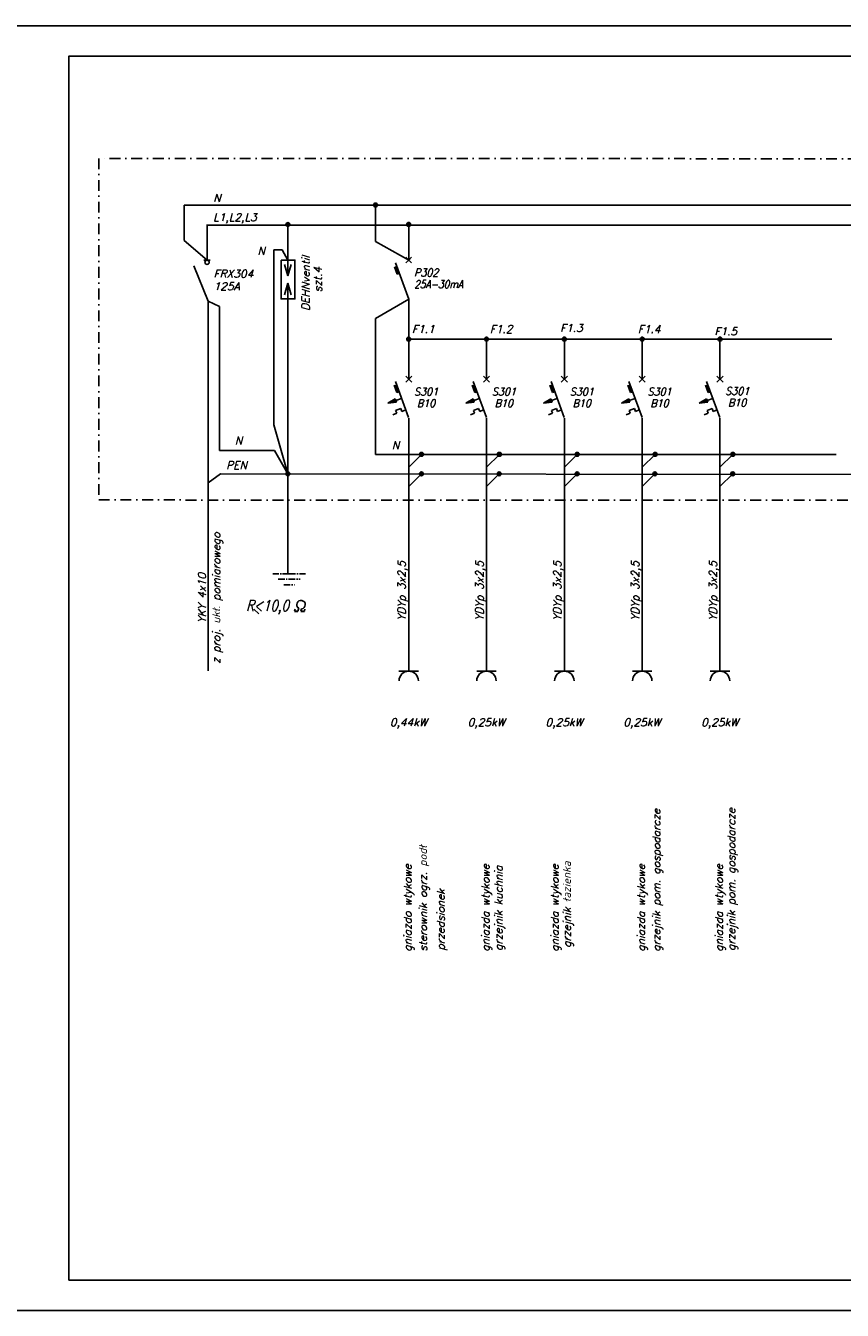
# Model space of a CAD drawing. Header units: inches. Extents: x 65192 to 78842, y -37594 to -36109.
# Tile 60 of 63: x 74692 to 75636, y -37594 to -36109. Entities that reach past the tile are written whole.
import ezdxf
from ezdxf.enums import TextEntityAlignment as Align

# ---------------------------------------------------------------- set-up
doc = ezdxf.new("R2010")
doc.units = ezdxf.units.IN
doc.header["$MEASUREMENT"] = 0
doc.linetypes.add('CENTERX2', pattern=[4, 2.5, -0.5, 0.5, -0.5])
doc.linetypes.add('DASHDOT', pattern=[1, 0.5, -0.25, 0, -0.25])
doc.layers.add('E_TABELKA', color=250, linetype='Continuous')
doc.layers.add('E_uwagi', color=7, linetype='Continuous')
doc.layers.add('instalacje elektryczne', color=1, linetype='Continuous', lineweight=30)
doc.styles.add('OBREB', font='romans.shx', dxfattribs={"width": 0.8, "oblique": 15})
doc.styles.add('romans', font='romans.shx', dxfattribs={"bigfont": 'BIGFONT.SHX'})

msp = doc.modelspace()

# ---------------------------------------------------------------- hatches: boundary and pattern name
at = {"linetype": 'Continuous'}
h = msp.add_hatch(color=7, dxfattribs=at)
edge = h.paths.add_edge_path()
edge.add_arc((75096.7, -36316.1), 2.25, 0, 360)
h = msp.add_hatch(color=7, dxfattribs=at)
edge = h.paths.add_edge_path()
edge.add_arc((74995.4, -36338.7), 2.25, 0, 360)
h = msp.add_hatch(color=7, dxfattribs=at)
edge = h.paths.add_edge_path()
edge.add_arc((75135, -36338.6), 2.25, 0, 360)
h = msp.add_hatch(color=7, dxfattribs=at)
edge = h.paths.add_edge_path()
edge.add_arc((75135, -36471.1), 2.25, 0, 360)
h = msp.add_hatch(color=7, dxfattribs=at)
edge = h.paths.add_edge_path()
edge.add_arc((75224.9, -36471.1), 2.25, 0, 360)
h = msp.add_hatch(color=7, dxfattribs=at)
edge = h.paths.add_edge_path()
edge.add_arc((75314.9, -36471.1), 2.25, 0, 360)
h = msp.add_hatch(color=7, dxfattribs=at)
edge = h.paths.add_edge_path()
edge.add_arc((75404.9, -36471.1), 2.25, 0, 360)
h = msp.add_hatch(color=7, dxfattribs=at)
edge = h.paths.add_edge_path()
edge.add_arc((75494.8, -36471.1), 2.25, 0, 360)
for points in [[(75120.8, -36544.1), (75119.5, -36540.2), (75111, -36545.2)], [(75210.7, -36544.1), (75209.4, -36540.2), (75201, -36545.2)], [(75300.7, -36544.1), (75299.4, -36540.2), (75290.9, -36545.2)], [(75390.7, -36544.1), (75389.4, -36540.2), (75380.9, -36545.2)], [(75480.6, -36544.1), (75479.3, -36540.2), (75470.9, -36545.2)]]:
    msp.add_hatch(color=7, dxfattribs=at).paths.add_polyline_path(points)
h = msp.add_hatch(color=7, dxfattribs=at)
edge = h.paths.add_edge_path()
edge.add_arc((75149.9, -36604.4), 2.25, 0, 360)
h = msp.add_hatch(color=7, dxfattribs=at)
edge = h.paths.add_edge_path()
edge.add_arc((75239.8, -36604.4), 2.25, 0, 360)
h = msp.add_hatch(color=7, dxfattribs=at)
edge = h.paths.add_edge_path()
edge.add_arc((75329.8, -36604.4), 2.25, 0, 360)
h = msp.add_hatch(color=7, dxfattribs=at)
edge = h.paths.add_edge_path()
edge.add_arc((75419.8, -36604.4), 2.25, 0, 360)
h = msp.add_hatch(color=7, dxfattribs=at)
edge = h.paths.add_edge_path()
edge.add_arc((75509.7, -36604.4), 2.25, 0, 360)
h = msp.add_hatch(color=7, dxfattribs=at)
edge = h.paths.add_edge_path()
edge.add_arc((74995.4, -36626.9), 2.25, 0, 360)
h = msp.add_hatch(color=7, dxfattribs=at)
edge = h.paths.add_edge_path()
edge.add_arc((75149.7, -36626.9), 2.25, 0, 360)
h = msp.add_hatch(color=7, dxfattribs=at)
edge = h.paths.add_edge_path()
edge.add_arc((75239.7, -36626.9), 2.25, 0, 360)
h = msp.add_hatch(color=7, dxfattribs=at)
edge = h.paths.add_edge_path()
edge.add_arc((75329.6, -36626.9), 2.25, 0, 360)
h = msp.add_hatch(color=7, dxfattribs=at)
edge = h.paths.add_edge_path()
edge.add_arc((75419.6, -36626.9), 2.25, 0, 360)
h = msp.add_hatch(color=7, dxfattribs=at)
edge = h.paths.add_edge_path()
edge.add_arc((75509.5, -36626.9), 2.25, 0, 360)

# ---------------------------------------------------------------- linework, layer by layer
at = {"color": 7, "linetype": 'DASHDOT', "ltscale": 25}
for p, q in [((74776.8, -36262.2), (74776.8, -36657.1)), ((76608.9, -36263.2), (74776.8, -36262.2)), ((74776.8, -36657.1), (76611.6, -36658))]:
    msp.add_line(p, q, dxfattribs=at)
at = {"color": 7}
for p, q in [((74875.3, -36316.2), (76609.5, -36316.2)), ((75096.7, -36316.1), (75096.7, -36358.5)), ((74901.9, -36339.3), (76608, -36339.3)), ((75135, -36338.6), (75135, -36379.8)), ((75135, -36379.8), (75131.8, -36376.6)), ((75135, -36379.8), (75131.8, -36383)), ((75135, -36379.8), (75138.2, -36376.6)), ((75135, -36379.8), (75138.2, -36383)), ((75118.5, -36387.5), (75121.6, -36395.9)), ((75119.8, -36383), (75135, -36424.8)), ((75124.1, -36395), (75121.6, -36395.9)), ((75135, -36424.8), (75135, -36517.4)), ((75096.7, -36447.3), (75096.7, -36604.4)), ((75224.9, -36471.1), (75224.9, -36517.4)), ((75314.9, -36471.1), (75314.9, -36517.4)), ((75404.9, -36471.1), (75404.9, -36517.4)), ((75494.8, -36471.1), (75494.8, -36517.4)), ((75131.5, -36513.9), (75138.5, -36521)), ((75131.5, -36521), (75138.5, -36513.9)), ((75221.4, -36513.9), (75228.4, -36521)), ((75221.4, -36521), (75228.4, -36513.9)), ((75311.4, -36513.9), (75318.4, -36521)), ((75311.4, -36521), (75318.4, -36513.9)), ((75401.4, -36513.9), (75408.4, -36521)), ((75401.4, -36521), (75408.4, -36513.9)), ((75491.3, -36513.9), (75498.3, -36521)), ((75491.3, -36521), (75498.3, -36513.9)), ((75118.3, -36524.5), (75121.4, -36532.9)), ((75119.6, -36520), (75134.8, -36561.8)), ((75208.3, -36524.5), (75211.4, -36532.9)), ((75209.6, -36520), (75224.8, -36561.8)), ((75298.3, -36524.5), (75301.3, -36532.9)), ((75299.5, -36520), (75314.7, -36561.8)), ((75388.2, -36524.5), (75391.3, -36532.9)), ((75389.5, -36520), (75404.7, -36561.8)), ((75478.2, -36524.5), (75481.3, -36532.9)), ((75479.4, -36520), (75494.7, -36561.8)), ((75123.9, -36532), (75121.4, -36532.9)), ((75213.9, -36532), (75211.4, -36532.9)), ((75303.9, -36532), (75301.3, -36532.9)), ((75393.8, -36532), (75391.3, -36532.9)), ((75483.8, -36532), (75481.3, -36532.9)), ((75116.6, -36558.6), (75121.2, -36556.9)), ((75119.9, -36553.5), (75125.9, -36551.4)), ((75119.9, -36553.5), (75121.2, -36556.9)), ((75125.9, -36551.4), (75127.1, -36554.8)), ((75127.1, -36554.8), (75131.6, -36553.1)), ((75206.6, -36558.6), (75211.1, -36556.9)), ((75209.9, -36553.5), (75215.8, -36551.4)), ((75209.9, -36553.5), (75211.1, -36556.9)), ((75215.8, -36551.4), (75217.1, -36554.8)), ((75217.1, -36554.8), (75221.6, -36553.1)), ((75296.6, -36558.6), (75301.1, -36556.9)), ((75299.9, -36553.5), (75305.8, -36551.4)), ((75299.9, -36553.5), (75301.1, -36556.9)), ((75305.8, -36551.4), (75307, -36554.8)), ((75307, -36554.8), (75311.6, -36553.1)), ((75386.5, -36558.6), (75391.1, -36556.9)), ((75389.8, -36553.5), (75395.8, -36551.4)), ((75389.8, -36553.5), (75391.1, -36556.9)), ((75395.8, -36551.4), (75397, -36554.8)), ((75397, -36554.8), (75401.5, -36553.1)), ((75476.5, -36558.6), (75481, -36556.9)), ((75479.8, -36553.5), (75485.7, -36551.4)), ((75479.8, -36553.5), (75481, -36556.9)), ((75485.7, -36551.4), (75486.9, -36554.8)), ((75486.9, -36554.8), (75491.5, -36553.1)), ((75135, -36562.4), (75135, -36855)), ((75224.9, -36562.4), (75224.9, -36855)), ((75314.9, -36562.4), (75314.9, -36855)), ((75404.9, -36562.4), (75404.9, -36855)), ((75494.8, -36562.4), (75494.8, -36855)), ((75096.7, -36604.4), (75628.9, -36604.4)), ((75149.9, -36604.4), (75135, -36619.3)), ((75239.8, -36604.4), (75224.9, -36619.3)), ((75329.8, -36604.4), (75314.9, -36619.3)), ((75419.8, -36604.4), (75404.9, -36619.3)), ((75509.7, -36604.4), (75494.8, -36619.3)), ((75149.7, -36626.9), (75135, -36641.6)), ((75239.7, -36626.9), (75224.9, -36641.6)), ((75329.6, -36626.9), (75314.9, -36641.6)), ((75419.6, -36626.9), (75404.9, -36641.6)), ((75509.5, -36626.9), (75494.8, -36641.6)), ((75146.2, -36855), (75123.7, -36855)), ((75135, -36855), (75146.2, -36855)), ((75236.2, -36855), (75213.7, -36855)), ((75224.9, -36855), (75236.2, -36855)), ((75326.2, -36855), (75303.7, -36855)), ((75314.9, -36855), (75326.2, -36855)), ((75416.1, -36855), (75393.6, -36855)), ((75404.9, -36855), (75416.1, -36855)), ((75506.1, -36855), (75483.6, -36855)), ((75494.8, -36855), (75506.1, -36855))]:
    msp.add_line(p, q, dxfattribs=at)
at = {"color": 7, "linetype": 'Continuous'}
for p, q in [((74875.3, -36357), (74875.3, -36316.2)), ((74995.4, -36379.9), (74995.4, -36338.7)), ((74901.9, -36379.9), (74875.3, -36357)), ((75096.7, -36358.5), (75135, -36379.8)), ((74898.2, -36379.9), (74905.6, -36379.9)), ((74988.6, -36368), (74979, -36368)), ((74979, -36368), (74979, -36368.7)), ((74979, -36570.1), (74979, -36368.7)), ((74995.4, -36379.9), (74988.6, -36368)), ((74995.4, -36379.9), (74995.4, -36398.2)), ((74903.2, -36427.2), (74886.7, -36386.5)), ((74995.4, -36398.2), (74991.6, -36384.8)), ((74995.4, -36398.2), (74999.2, -36384.8)), ((74995.4, -36406.4), (74991.6, -36419.8)), ((74995.4, -36424.8), (74995.4, -36406.4)), ((74995.4, -36406.4), (74999.2, -36419.8)), ((75135, -36424.8), (75096.7, -36447.3)), ((75135, -36471.1), (75624.1, -36471.1)), ((75119.5, -36540.2), (75111, -36545.2)), ((75111, -36545.2), (75120.8, -36544.1)), ((75119.5, -36540.2), (75120.8, -36544.1)), ((75120.1, -36542.1), (75126.8, -36539.9)), ((75209.4, -36540.2), (75201, -36545.2)), ((75201, -36545.2), (75210.7, -36544.1)), ((75209.4, -36540.2), (75210.7, -36544.1)), ((75210.1, -36542.1), (75216.8, -36539.9)), ((75299.4, -36540.2), (75290.9, -36545.2)), ((75290.9, -36545.2), (75300.7, -36544.1)), ((75299.4, -36540.2), (75300.7, -36544.1)), ((75300, -36542.1), (75306.7, -36539.9)), ((75389.4, -36540.2), (75380.9, -36545.2)), ((75380.9, -36545.2), (75390.7, -36544.1)), ((75389.4, -36540.2), (75390.7, -36544.1)), ((75390, -36542.1), (75396.7, -36539.9)), ((75479.3, -36540.2), (75470.9, -36545.2)), ((75470.9, -36545.2), (75480.6, -36544.1)), ((75479.3, -36540.2), (75480.6, -36544.1)), ((75480, -36542.1), (75486.7, -36539.9)), ((74995.4, -36627), (74979, -36570.1)), ((74903.2, -36637.2), (74917.4, -36627)), ((74956, -36783.3), (74961.6, -36788.7)), ((75003.1, -36785.7), (75003.7, -36783.4)), ((75007, -36785.7), (75007.9, -36782.3)), ((75010.5, -36785.7), (75011.2, -36782.9)), ((75014.4, -36785.7), (75015, -36783.4))]:
    msp.add_line(p, q, dxfattribs=at)
at = {"color": 7, "linetype": 'Continuous', "ltscale": 15}
msp.add_line((74903.2, -36854.8), (74903.2, -36427.2), dxfattribs=at)
at = {"color": 7, "linetype": 'Continuous', "ltscale": 8}
msp.add_line((74917.4, -36627), (76611.1, -36628.1), dxfattribs=at)
at = {"color": 7, "linetype": 'Continuous', "ltscale": 3}
msp.add_line((74995.4, -36626.9), (74995.4, -36742.1), dxfattribs=at)
at = {"color": 7, "linetype": 'CENTERX2', "ltscale": 3}
for p, q in [((74996.8, -36742.5), (74977.9, -36742.5)), ((74984.2, -36748.8), (75009.4, -36748.8)), ((74996.8, -36742.5), (75015.7, -36742.5)), ((74990.5, -36755.1), (74990.5, -36755.1)), ((74990.5, -36755.1), (75003.1, -36755.1))]:
    msp.add_line(p, q, dxfattribs=at)
at = {"linetype": 'Continuous', "ltscale": 10}
for points in [[(74642.3, -37593.9), (76742.3, -37593.9), (76742.3, -36108.9), (74642.3, -36108.9)], [(74742.3, -37558.9), (76707.3, -37558.9), (76707.3, -36143.9), (74742.3, -36143.9)], [(74742.3, -37558.9), (76707.3, -37558.9), (76707.3, -36143.9), (74742.3, -36143.9)]]:
    msp.add_lwpolyline(points, close=True, dxfattribs=at)
at = {"color": 7, "linetype": 'Continuous'}
msp.add_lwpolyline([(74987.4, -36379.9), (75003.5, -36379.9), (75003.5, -36424.7), (74987.4, -36424.7)], close=True, dxfattribs=at)
at = {"color": 7}
for centre in [(75096.7, -36316.1), (75135, -36338.6), (75149.9, -36604.4), (75239.8, -36604.4), (75329.8, -36604.4), (75419.8, -36604.4), (75509.7, -36604.4), (75149.7, -36626.9), (75239.7, -36626.9), (75329.6, -36626.9), (75419.6, -36626.9), (75509.5, -36626.9)]:
    msp.add_circle(centre, 2.25, dxfattribs=at)
at = {"color": 7, "linetype": 'Continuous'}
for centre, radius in [((74995.4, -36338.7), 2.25), ((74901.9, -36382.4), 2.48), ((75135, -36471.1), 2.25), ((75224.9, -36471.1), 2.25), ((75314.9, -36471.1), 2.25), ((75404.9, -36471.1), 2.25), ((75494.8, -36471.1), 2.25), ((74995.4, -36626.9), 2.25)]:
    msp.add_circle(centre, radius, dxfattribs=at)
msp.add_arc((75010.5, -36778.1), 4.93, 278.4758, 238.0274, dxfattribs=at)
at = {"color": 7}
for centre in [(75135, -36866.2), (75224.9, -36866.2), (75314.9, -36866.2), (75404.9, -36866.2), (75494.8, -36866.2)]:
    msp.add_arc(centre, 11.2, 0, 180, dxfattribs=at)
for points in [[(75118.5, -36387.5), (75121, -36386.5), (75124.1, -36395), (75121.6, -36395.9)], [(75121.6, -36395.9), (75118.5, -36387.5), (75121, -36386.5), (75124.1, -36395)], [(75118.3, -36524.5), (75120.9, -36523.6), (75123.9, -36532), (75121.4, -36532.9)], [(75121.4, -36532.9), (75118.3, -36524.5), (75120.9, -36523.6), (75123.9, -36532)], [(75208.3, -36524.5), (75210.8, -36523.6), (75213.9, -36532), (75211.4, -36532.9)], [(75211.4, -36532.9), (75208.3, -36524.5), (75210.8, -36523.6), (75213.9, -36532)], [(75298.3, -36524.5), (75300.8, -36523.6), (75303.9, -36532), (75301.3, -36532.9)], [(75301.3, -36532.9), (75298.3, -36524.5), (75300.8, -36523.6), (75303.9, -36532)], [(75388.2, -36524.5), (75390.8, -36523.6), (75393.8, -36532), (75391.3, -36532.9)], [(75391.3, -36532.9), (75388.2, -36524.5), (75390.8, -36523.6), (75393.8, -36532)], [(75478.2, -36524.5), (75480.7, -36523.6), (75483.8, -36532), (75481.3, -36532.9)], [(75481.3, -36532.9), (75478.2, -36524.5), (75480.7, -36523.6), (75483.8, -36532)]]:
    msp.add_solid(points, dxfattribs=at)
at = {"layer": 'E_TABELKA', "color": 7, "linetype": 'Continuous'}
for p, q in [((74901.9, -36338.7), (74901.9, -36379.9)), ((74995.4, -36425.3), (74995.4, -36626.9))]:
    msp.add_line(p, q, dxfattribs=at)
at = {"layer": 'E_uwagi', "color": 7, "lineweight": 30, "ltscale": 5}
for p, q in [((75003.1, -36785.7), (75007, -36785.7)), ((75010.5, -36785.7), (75014.4, -36785.7))]:
    msp.add_line(p, q, dxfattribs=at)
at = {"layer": 'instalacje elektryczne', "color": 7, "lineweight": -3}
for p, q in [((74916.2, -36433.5), (74903.2, -36427.2)), ((74916.2, -36600.1), (74916.2, -36433.5)), ((74980, -36600.1), (74916.2, -36600.1)), ((74995.4, -36626.9), (74980, -36600.1))]:
    msp.add_line(p, q, dxfattribs=at)

# ---------------------------------------------------------------- texts
at = {"color": 7, "style": 'romans', "oblique": 15}
for s, p in [('N', (74909.1, -36312.5)), ('L1,L2,L3', (74908.8, -36334.8))]:
    msp.add_text(s, height=9, dxfattribs=at).set_placement(p)
for s, p in [('N', (74964.5, -36373.6)), ('F1.1', (75151.9, -36464.1)), ('F1.2', (75241.8, -36464.1)), ('F1.3', (75323.1, -36462.8)), ('F1.4', (75413, -36464.1)), ('F1.5', (75501.4, -36466.6)), ('N', (74938.2, -36592.8)), ('N', (75119.8, -36598.3)), ('PEN', (74935.8, -36621.4)), ('0,44kW', (75134.7, -36918.7)), ('0,25kW', (75224.6, -36918.7)), ('0,25kW', (75314.6, -36918.7)), ('0,25kW', (75404.6, -36918.7)), ('0,25kW', (75494.5, -36918.7))]:
    msp.add_text(s, height=9, dxfattribs=at).set_placement(p, align=Align.CENTER)
for s, height, p in [('DEHNventil', 9, (75020.4, -36438.4)), ('szt.4', 9, (75034.5, -36417)), ('grzejnik pom. gospodarcze', 8.996, (75425.8, -37179.2)), ('grzejnik pom. gospodarcze', 8.996, (75512.3, -37178.3)), ('sterownik ogrz. podł', 8.996, (75156, -37179.2)), ('gniazdo wtykowe', 8.996, (75138.2, -37179.2)), ('gniazda wtykowe', 8.996, (75228.2, -37179.2)), ('gniazda wtykowe', 8.996, (75308.2, -37179.2)), ('grzejnik łazienka', 8.996, (75322.4, -37174.7)), ('gniazda wtykowe', 8.996, (75408.1, -37179.2)), ('gniazda wtykowe', 8.996, (75498.1, -37179.2)), ('gniazda wtykowe', 8.996, (75498.1, -37179.2)), ('grzejnik kuchnia', 8.996, (75243.3, -37178.3)), ('przedsionek', 8.996, (75176.5, -37177.8))]:
    msp.add_text(s, height=height, rotation=90, dxfattribs=at).set_placement(p)
at = {"color": 7, "linetype": 'Continuous', "style": 'romans', "oblique": 15}
for s, p in [('FRX304', (74909.5, -36400.1)), ('125A', (74909.5, -36414.6))]:
    msp.add_text(s, height=9, dxfattribs=at).set_placement(p)
at = {"color": 7, "style": 'romans', "oblique": 15, "width": 0.9}
for s, p in [('P302', (75141.2, -36398.7)), ('S301', (75141.2, -36536.4)), ('S301', (75231.2, -36536.4)), ('S301', (75321.2, -36536.4)), ('S301', (75411.1, -36536.4)), ('S301', (75500.9, -36535.8))]:
    msp.add_text(s, height=9, dxfattribs=at).set_placement(p)
at = {"color": 7, "oblique": 15}
for s, height, style, width, p in [('25A-30mA', 9, 'romans', 0.85, (75169.5, -36412.2)), ('B10', 9, 'romans', 0.9, (75155, -36549.8)), ('B10', 9, 'romans', 0.9, (75245, -36549.8)), ('B10', 9, 'romans', 0.9, (75335, -36549.8)), ('B10', 9, 'romans', 0.9, (75424.9, -36549.8)), ('B10', 9, 'romans', 0.9, (75514.7, -36549.2)), ('R<10,0', 12.6, 'OBREB', 0.8, (74971.8, -36785.5))]:
    msp.add_text(s, height=height, dxfattribs=dict(at, style=style, width=width)).set_placement(p, align=Align.CENTER)
at = {"color": 7, "style": 'romans', "oblique": 15}
for s, height, p in [('z proj. ukł. pomiarowego', 8.996, (74917.1, -36770.5)), ('YDYp 3x2,5', 9, (75131.4, -36762.2)), ('YDYp 3x2,5', 9, (75221.4, -36762.2)), ('YDYp 3x2,5', 9, (75311.3, -36762.2)), ('YDYp 3x2,5', 9, (75401.3, -36762.2)), ('YDYp 3x2,5', 9, (75491.3, -36762.2)), ('YKY 4x10', 9, (74900.5, -36770.5))]:
    msp.add_text(s, height=height, rotation=90, dxfattribs=at).set_placement(p, align=Align.CENTER)

doc.saveas('drawing.dxf')
